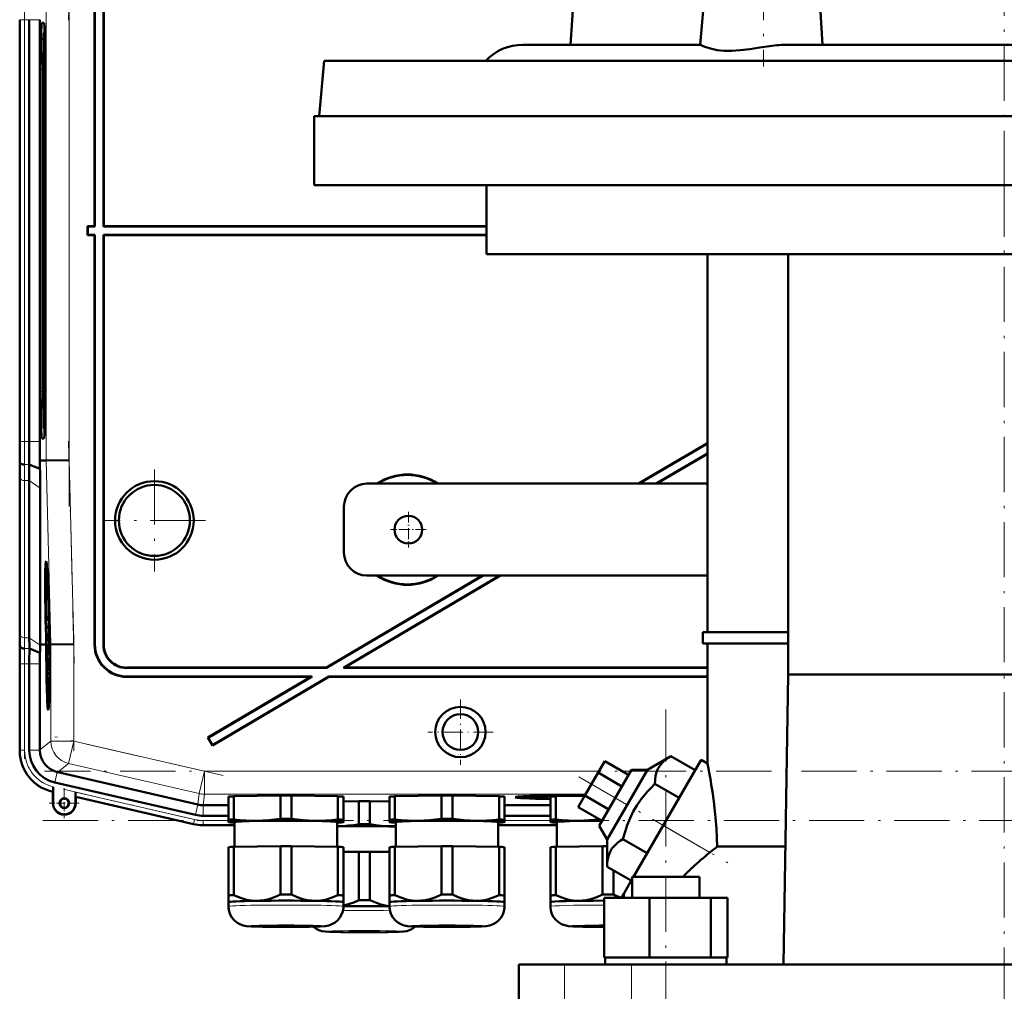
# Model space of a CAD drawing. Extents: x -1595 to 1972, y -1684 to 713.
# Tile 56 of 60: x 1242 to 1456, y 132 to 343. Entities that reach past the tile are written whole.
import ezdxf

# ---------------------------------------------------------------- set-up
doc = ezdxf.new("R2010")
doc.units = 0
doc.linetypes.add('DASHDOT', pattern=[18.5, 12, -3, 0.5, -3])

msp = doc.modelspace()

# ---------------------------------------------------------------- linework, layer by layer
at = {"color": 7, "linetype": 'DASHDOT', "lineweight": 18}
for p, q in [((1455.94, 306.85), (1455.94, 489.25)), ((1253.84, 391.13), (1252.58, 342.91)), ((1403.64, 373.43), (1403.64, 332.84)), ((1252.69, 357.13), (1252.69, 237.17)), ((1243.03, 242.12), (1243.03, 352.18)), ((1455.94, 73.81), (1455.94, 311.89)), ((1252.58, 251.38), (1253.84, 203.16)), ((1271.24, 245.25), (1271.24, 223.05)), ((1282.34, 234.15), (1260.15, 234.15)), ((1253.73, 209.35), (1253.73, 184.08)), ((1243.03, 182.32), (1243.03, 204.89)), ((1382.4, -243.75), (1382.4, 193.05)), ((1286.21, 178.69), (1249.62, 187.14)), ((1664.34, 179.64), (1247.35, 179.64)), ((1363.47, 178.44), (1395.86, 159.74)), ((1251.48, 175.72), (1282.79, 168.49)), ((1247.01, 168.93), (1664.68, 168.93))]:
    msp.add_line(p, q, dxfattribs=at)
at = {"color": 7, "lineweight": 50}
for p, q in [((1258.24, 387.15), (1258.24, 298.15)), ((1258.31, 387.08), (1258.31, 298.08)), ((1260.17, 298.08), (1260.17, 387.22)), ((1260.24, 298.15), (1260.24, 387.15)), ((1392.72, 370.05), (1389.87, 337.55)), ((1363.12, 358.72), (1361.64, 337.55)), ((1241.99, 343.01), (1241.99, 251.29)), ((1244.06, 343.01), (1244.06, 251.29)), ((1246.36, 251.29), (1246.36, 343.01)), ((1247.23, 342.33), (1246.79, 342.33)), ((1247.28, 340.15), (1247.39, 340.27)), ((1247.4, 340.16), (1247.29, 340.16)), ((1351.3, 337.55), (1389.89, 337.55)), ((1408.62, 337.55), (1503.26, 337.55)), ((1308.12, 334.05), (1307.08, 322.05)), ((1585.67, 334.05), (1308.12, 334.05)), ((1246.52, 332.15), (1246.52, 262.15)), ((1247.08, 332.15), (1247.08, 262.15)), ((1247.5, 262.15), (1247.5, 332.15)), ((1305.95, 322.05), (1605.95, 322.05)), ((1305.95, 307.05), (1305.95, 322.05)), ((1307.08, 322.05), (1586.59, 322.05)), ((1305.95, 307.05), (1605.95, 307.05)), ((1343.45, 292.05), (1343.45, 307.05)), ((1256.81, 298.08), (1256.74, 298.15)), ((1258.24, 298.15), (1256.74, 298.15)), ((1256.74, 296.15), (1256.74, 298.15)), ((1258.31, 298.08), (1256.81, 298.08)), ((1256.81, 296.22), (1256.81, 298.08)), ((1258.24, 298.15), (1258.31, 298.08)), ((1260.17, 298.08), (1260.24, 298.15)), ((1343.45, 298.08), (1260.17, 298.08)), ((1343.45, 298.15), (1260.24, 298.15)), ((1256.81, 296.22), (1256.74, 296.15)), ((1256.74, 296.15), (1258.24, 296.15)), ((1256.81, 296.22), (1258.31, 296.22)), ((1258.24, 296.15), (1258.31, 296.22)), ((1258.24, 207.14), (1258.24, 296.15)), ((1258.31, 207.21), (1258.31, 296.22)), ((1260.17, 296.22), (1260.17, 207.08)), ((1260.17, 296.22), (1343.45, 296.22)), ((1260.17, 296.22), (1260.24, 296.15)), ((1260.24, 296.15), (1260.24, 207.15)), ((1260.24, 296.15), (1343.45, 296.15)), ((1343.45, 292.05), (1568.45, 292.05)), ((1391.44, 209.9), (1391.44, 292.05)), ((1409, 200.65), (1409, 292.05)), ((1247.28, 254.14), (1247.39, 254.03)), ((1247.29, 254.14), (1247.4, 254.14)), ((1246.79, 251.96), (1247.23, 251.96)), ((1391.44, 250.98), (1376.46, 242.15)), ((1391.44, 250.9), (1376.6, 242.15)), ((1391.44, 248.74), (1380.26, 242.15)), ((1391.44, 248.66), (1380.4, 242.15)), ((1242, 246.72), (1241.97, 247.15)), ((1246.37, 245.35), (1244.03, 246.32)), ((1246.34, 247.15), (1247.69, 247.17)), ((1246.37, 245.35), (1246.34, 247.15)), ((1252.69, 247.23), (1247.69, 247.17)), ((1241.99, 210.08), (1241.99, 244.22)), ((1241.99, 210.08), (1241.99, 244.22)), ((1244.06, 208.66), (1244.06, 242.8)), ((1391.44, 242.15), (1317.44, 242.15)), ((1246.41, 207.15), (1246.41, 241.14)), ((1312.44, 227.15), (1312.44, 237.15)), ((1247.73, 223.51), (1247.92, 223.57)), ((1342.55, 222.15), (1308.63, 202.15)), ((1342.68, 222.15), (1308.65, 202.08)), ((1346.35, 222.15), (1312.32, 202.08)), ((1346.48, 222.15), (1312.57, 202.15)), ((1317.44, 222.15), (1391.44, 222.15)), ((1248.21, 216.06), (1248.22, 215.21)), ((1248.22, 215.27), (1248.23, 215.47)), ((1248.22, 215.27), (1248.24, 215.27)), ((1248.22, 215.21), (1248.24, 215.21)), ((1248.28, 214.1), (1248.27, 214.44)), ((1248.28, 214.24), (1248.28, 214.1)), ((1248.24, 213.57), (1248.28, 213.57)), ((1248.27, 212.84), (1248.24, 213.57)), ((1248.34, 212.12), (1248.25, 211.03)), ((1248.27, 212.84), (1248.31, 212.84)), ((1248.27, 212.35), (1248.27, 212.84)), ((1248.27, 212.35), (1248.35, 212.35)), ((1248.28, 213.6), (1248.28, 213.28)), ((1248.28, 213.28), (1248.29, 213.33)), ((1248.28, 213.28), (1248.32, 213.28)), ((1248.29, 213.41), (1248.32, 213.41)), ((1248.29, 213.33), (1248.29, 213.41)), ((1248.29, 213.33), (1248.32, 213.33)), ((1248.31, 212.89), (1248.32, 212.4)), ((1248.32, 212.4), (1248.35, 212.4)), ((1248.34, 212.12), (1248.34, 212.35)), ((1248.34, 212.12), (1248.36, 212.12)), ((1248.35, 211.71), (1248.34, 212.12)), ((1248.25, 211.03), (1248.26, 210.62)), ((1248.26, 210.62), (1248.35, 211.71)), ((1248.26, 210.62), (1248.4, 210.62)), ((1248.29, 210.37), (1248.41, 210.38)), ((1248.35, 211.71), (1248.37, 211.71)), ((1248.35, 210.37), (1248.35, 210.62)), ((1248.35, 210.18), (1248.36, 208.75)), ((1248.36, 210.18), (1248.35, 210.18)), ((1248.36, 210.18), (1248.41, 210.18)), ((1248.38, 208.35), (1248.36, 210.18)), ((1390.44, 209.9), (1409, 209.9)), ((1390.44, 207.4), (1390.44, 209.9)), ((1247.74, 207.17), (1247.69, 209.13)), ((1247.73, 209.13), (1247.78, 207.17)), ((1247.83, 207.17), (1247.77, 209.14)), ((1248.28, 209.1), (1248.32, 209.1)), ((1248.3, 208.4), (1248.28, 209.1)), ((1248.3, 208.4), (1248.32, 208.4)), ((1248.31, 207.9), (1248.3, 208.4)), ((1248.31, 207.9), (1248.47, 207.91)), ((1248.32, 208.45), (1248.33, 207.95)), ((1248.36, 208.75), (1248.33, 208.56)), ((1248.33, 207.95), (1248.38, 208.35)), ((1248.33, 207.95), (1248.47, 207.96)), ((1248.34, 209.24), (1248.35, 209.24)), ((1248.38, 208.35), (1248.46, 208.35)), ((1248.44, 209.14), (1248.49, 207.18)), ((1248.52, 209.65), (1248.47, 209.65)), ((1248.47, 209.65), (1248.52, 209.65)), ((1248.5, 208.63), (1248.54, 208.63)), ((1248.54, 208.63), (1248.5, 208.63)), ((1248.53, 207.18), (1248.5, 208.63)), ((1248.54, 208.63), (1248.58, 207.18)), ((1242.05, 206.72), (1242.02, 207.15)), ((1246.37, 205.37), (1244.08, 206.32)), ((1246.4, 207.01), (1246.41, 207.15)), ((1247.36, 207.16), (1246.41, 207.15)), ((1247.74, 207.16), (1247.36, 207.16)), ((1247.78, 207.17), (1247.83, 207.17)), ((1248.28, 207.36), (1248.31, 204.84)), ((1248.3, 207.36), (1248.28, 207.36)), ((1248.3, 207.36), (1248.49, 207.36)), ((1248.31, 205.48), (1248.3, 207.36)), ((1248.34, 205.78), (1248.39, 205.78)), ((1248.36, 207.31), (1248.49, 207.31)), ((1248.4, 206.13), (1248.48, 206.13)), ((1248.49, 207.18), (1248.53, 207.18)), ((1248.74, 207.18), (1248.58, 207.18)), ((1253.73, 207.25), (1248.74, 207.18)), ((1409, 207.4), (1390.44, 207.4)), ((1391.44, 181.34), (1391.44, 207.4)), ((1248.31, 204.84), (1248.47, 204.84)), ((1248.31, 204.3), (1248.32, 203.76)), ((1248.41, 204.3), (1248.31, 204.3)), ((1248.32, 204.89), (1248.38, 204.89)), ((1248.4, 203.76), (1248.32, 202.73)), ((1248.32, 203.76), (1248.4, 203.76)), ((1248.36, 202.64), (1248.42, 203.49)), ((1248.37, 205.39), (1248.38, 204.89)), ((1248.38, 204.89), (1248.48, 204.89)), ((1248.41, 204.3), (1248.47, 204.3)), ((1248.42, 203.49), (1248.41, 204.3)), ((1248.42, 203.49), (1248.46, 203.49)), ((1241.99, 184), (1241.99, 203.01)), ((1244.06, 184.2), (1244.06, 203.01)), ((1246.36, 184.29), (1246.36, 203.01)), ((1248.32, 202.73), (1248.33, 202.16)), ((1248.33, 202.16), (1248.42, 201.17)), ((1248.34, 202.45), (1248.36, 202.64)), ((1248.34, 202.45), (1248.44, 202.45)), ((1248.36, 202.27), (1248.34, 202.45)), ((1248.43, 201.51), (1248.36, 202.27)), ((1308.65, 202.08), (1265.17, 202.08)), ((1308.63, 202.15), (1265.24, 202.15)), ((1308.65, 202.08), (1308.63, 202.15)), ((1312.32, 202.08), (1312.57, 202.15)), ((1391.44, 202.08), (1312.32, 202.08)), ((1391.44, 202.15), (1312.57, 202.15)), ((1248.34, 201.14), (1248.34, 200.59)), ((1248.42, 201.14), (1248.34, 201.14)), ((1248.34, 200.59), (1248.41, 200.6)), ((1265.24, 200.15), (1305.24, 200.15)), ((1265.31, 200.22), (1305.5, 200.22)), ((1305.24, 200.15), (1282.85, 186.94)), ((1305.5, 200.22), (1282.94, 186.92)), ((1309.18, 200.15), (1283.86, 185.22)), ((1309.16, 200.22), (1283.89, 185.31)), ((1305.24, 200.15), (1305.5, 200.22)), ((1309.16, 200.22), (1391.44, 200.22)), ((1309.18, 200.15), (1309.16, 200.22)), ((1309.18, 200.15), (1391.44, 200.15)), ((1407.96, 137.65), (1409, 200.65)), ((1502.89, 200.65), (1409, 200.65)), ((1248.16, 194.71), (1248.35, 194.66)), ((1282.94, 186.92), (1282.85, 186.94)), ((1282.85, 186.94), (1283.86, 185.22)), ((1282.94, 186.92), (1283.89, 185.31)), ((1246.36, 184.29), (1246.36, 184.2)), ((1283.89, 185.31), (1283.86, 185.22)), ((1383.47, 182.89), (1378.38, 179.91)), ((1381.81, 167.85), (1390.06, 182.14)), ((1388.74, 179.85), (1383.47, 182.89)), ((1391.44, 181.34), (1390.06, 182.14)), ((1369.11, 181.85), (1367.67, 179.35)), ((1374.92, 179.91), (1367.92, 167.79)), ((1374.31, 178.85), (1369.11, 181.85)), ((1369.65, 164.79), (1378.38, 179.91)), ((1378.38, 179.91), (1374.92, 179.91)), ((1388.74, 179.85), (1385.28, 173.85)), ((1250.14, 179.44), (1250.23, 179.42)), ((1250.23, 179.42), (1280.7, 172.39)), ((1367.67, 179.35), (1364.78, 174.35)), ((1372.86, 176.35), (1367.67, 179.35)), ((1249.23, 175.86), (1249.22, 175.53)), ((1249.23, 172.69), (1249.23, 176.24)), ((1249.23, 176.24), (1249.23, 175.86)), ((1280.2, 170.14), (1249.63, 177.2)), ((1385.28, 173.85), (1380.01, 176.89)), ((1249.16, 175.19), (1248.96, 175.24)), ((1249.2, 175.22), (1249.16, 175.19)), ((1249.16, 172.69), (1249.16, 175.19)), ((1254.09, 175.12), (1254.09, 172.69)), ((1254.16, 174.04), (1254.13, 174.08)), ((1279.73, 168.14), (1254.16, 174.04)), ((1254.16, 174.04), (1254.16, 172.69)), ((1287.33, 169.09), (1287.33, 174.14)), ((1288.51, 174.19), (1298.64, 174.34)), ((1288.51, 169.14), (1288.51, 174.19)), ((1298.64, 169.29), (1298.64, 174.34)), ((1301.01, 174.34), (1311.14, 174.19)), ((1301.01, 169.29), (1301.01, 174.34)), ((1311.14, 169.14), (1311.14, 174.19)), ((1312.33, 169.09), (1312.33, 174.14)), ((1322.33, 169.09), (1322.33, 174.14)), ((1323.51, 174.19), (1333.64, 174.34)), ((1323.51, 169.14), (1323.51, 174.19)), ((1333.64, 169.29), (1333.64, 174.34)), ((1336.01, 174.34), (1346.14, 174.19)), ((1336.01, 169.29), (1336.01, 174.34)), ((1346.14, 169.14), (1346.14, 174.19)), ((1347.33, 169.09), (1347.33, 174.14)), ((1351.71, 173.98), (1351.65, 174.21)), ((1357.33, 169.09), (1357.33, 174.14)), ((1358.51, 174.19), (1364.74, 174.29)), ((1358.51, 169.14), (1358.51, 174.19)), ((1360.64, 174.22), (1360.64, 174.33)), ((1364.78, 174.35), (1363.34, 171.85)), ((1369.98, 171.35), (1364.78, 174.35)), ((1385.28, 173.85), (1378.35, 161.85)), ((1281.81, 172.26), (1281.83, 172.26)), ((1281.83, 172.26), (1287.33, 172.26)), ((1312.33, 173.09), (1315.69, 173.15)), ((1315.69, 168.1), (1315.69, 173.15)), ((1318.06, 173.15), (1322.33, 173.08)), ((1318.06, 168.1), (1318.06, 173.15)), ((1347.33, 172.26), (1357.33, 172.26)), ((1368.53, 168.85), (1363.34, 171.85)), ((1281.81, 169.96), (1287.33, 169.96)), ((1287.33, 169.09), (1287.33, 168.59)), ((1312.33, 168.59), (1312.33, 169.09)), ((1322.33, 169.09), (1322.33, 168.59)), ((1347.33, 169.96), (1357.33, 169.96)), ((1347.33, 168.59), (1347.33, 169.09)), ((1357.33, 169.09), (1357.33, 168.59)), ((1288.68, 167.9), (1281.81, 167.9)), ((1281.81, 167.9), (1288.68, 167.9)), ((1287.33, 168.59), (1287.33, 168.57)), ((1287.39, 168.55), (1287.33, 168.57)), ((1288.68, 163.2), (1288.68, 168.59)), ((1310.98, 168.59), (1310.98, 163.2)), ((1312.27, 168.55), (1312.33, 168.57)), ((1312.33, 168.57), (1312.33, 168.59)), ((1322.33, 168.59), (1322.33, 168.57)), ((1322.39, 168.55), (1322.33, 168.57)), ((1323.68, 163.2), (1323.68, 168.59)), ((1345.98, 168.59), (1345.98, 163.2)), ((1345.98, 167.9), (1358.68, 167.9)), ((1345.98, 167.9), (1358.68, 167.9)), ((1347.27, 168.55), (1347.33, 168.57)), ((1347.33, 168.57), (1347.33, 168.59)), ((1357.33, 168.59), (1357.33, 168.57)), ((1357.39, 168.55), (1357.33, 168.57)), ((1358.68, 163.2), (1358.68, 168.59)), ((1367.92, 167.79), (1369.65, 164.79)), ((1375.35, 156.65), (1381.81, 167.85)), ((1369.65, 164.79), (1369.62, 158.89)), ((1378.35, 161.85), (1373.08, 164.89)), ((1287.33, 163.14), (1287.33, 152.64)), ((1288.51, 163.2), (1298.64, 163.35)), ((1288.51, 163.2), (1288.51, 152.69)), ((1298.64, 163.35), (1298.64, 152.84)), ((1301.01, 163.35), (1311.14, 163.2)), ((1301.01, 163.35), (1301.01, 152.84)), ((1311.14, 163.2), (1311.14, 152.69)), ((1312.33, 163.14), (1312.33, 152.64)), ((1322.33, 163.14), (1322.33, 152.64)), ((1323.51, 163.2), (1333.64, 163.35)), ((1323.51, 163.2), (1323.51, 152.69)), ((1333.64, 163.35), (1333.64, 152.84)), ((1336.01, 163.35), (1346.14, 163.2)), ((1336.01, 163.35), (1336.01, 152.84)), ((1346.14, 163.2), (1346.14, 152.69)), ((1347.33, 163.14), (1347.33, 152.64)), ((1357.33, 163.14), (1357.33, 152.64)), ((1358.51, 163.2), (1368.64, 163.35)), ((1358.51, 163.2), (1358.51, 152.69)), ((1368.64, 163.35), (1368.64, 152.84)), ((1393.56, 163.26), (1408.38, 163.26)), ((1312.33, 162.1), (1315.69, 162.15)), ((1315.69, 162.15), (1315.69, 151.64)), ((1318.06, 162.15), (1322.33, 162.08)), ((1318.06, 162.15), (1318.06, 151.64)), ((1374.88, 155.85), (1369.62, 158.89)), ((1371.01, 158.08), (1371.01, 152.84)), ((1373.24, 153), (1375.1, 156.23)), ((1375.1, 156.65), (1377.24, 156.65)), ((1375.1, 152.15), (1375.1, 156.65)), ((1377.24, 156.65), (1389.7, 156.65)), ((1389.7, 152.15), (1389.7, 156.65)), ((1287.33, 152.64), (1287.33, 151.18)), ((1312.33, 151.18), (1312.33, 152.64)), ((1322.33, 152.64), (1322.33, 151.18)), ((1347.33, 151.18), (1347.33, 152.64)), ((1357.33, 152.64), (1357.33, 151.18)), ((1369.02, 152.15), (1378.82, 152.15)), ((1369.02, 139.15), (1369.02, 152.15)), ((1372.75, 152.15), (1373.24, 153)), ((1373.24, 152.15), (1373.24, 153)), ((1378.82, 152.15), (1392.2, 152.15)), ((1378.82, 139.15), (1378.82, 152.15)), ((1392.2, 152.15), (1395.79, 152.15)), ((1392.2, 139.15), (1392.2, 152.15)), ((1395.79, 139.15), (1395.79, 152.15)), ((1287.33, 150.23), (1287.33, 151.18)), ((1312.32, 151.18), (1312.33, 151.18)), ((1312.33, 151.18), (1312.33, 150.23)), ((1312.33, 151.18), (1312.33, 151.18)), ((1322.33, 150.23), (1322.33, 151.18)), ((1347.32, 151.18), (1347.33, 151.18)), ((1347.33, 151.18), (1347.33, 150.23)), ((1347.33, 151.18), (1347.33, 151.18)), ((1357.33, 150.23), (1357.33, 151.18)), ((1370.03, 139.15), (1369.02, 139.15)), ((1369.2, 139.15), (1369.2, 137.65)), ((1370.03, 139.15), (1377.81, 139.15)), ((1378.82, 139.15), (1377.81, 139.15)), ((1380.2, 139.15), (1378.82, 139.15)), ((1380.2, 139.15), (1382.4, 139.15)), ((1382.4, 139.15), (1390.82, 139.15)), ((1392.2, 139.15), (1390.82, 139.15)), ((1392.57, 139.15), (1392.2, 139.15)), ((1392.57, 139.15), (1395.6, 139.15)), ((1395.79, 139.15), (1395.42, 139.15)), ((1395.6, 139.15), (1395.6, 137.65)), ((1350.44, 137.65), (1360.38, 137.65)), ((1350.44, 109.65), (1350.44, 137.65)), ((1360.38, 137.65), (1374.95, 137.65)), ((1374.95, 137.65), (1536.94, 137.65))]:
    msp.add_line(p, q, dxfattribs=at)
at = {"color": 7, "lineweight": 18}
for p, q in [((1247.69, 347.13), (1247.69, 247.17)), ((1252.69, 247.23), (1252.69, 347.06)), ((1241.99, 343.01), (1242.03, 343.01)), ((1243.03, 343.01), (1242.03, 343.01)), ((1242.03, 251.29), (1242.03, 343.01)), ((1243.03, 343.01), (1244.06, 343.01)), ((1243.03, 343.01), (1243.03, 251.29)), ((1244.06, 343.01), (1246.36, 343.01)), ((1247.25, 342.31), (1246.79, 342.33)), ((1247.39, 340.26), (1247.29, 340.16)), ((1246.52, 332.15), (1247.08, 332.15)), ((1247.08, 262.15), (1246.52, 262.15)), ((1247.29, 254.14), (1247.39, 254.03)), ((1242.03, 251.29), (1241.99, 251.29)), ((1242.03, 251.29), (1243.03, 251.29)), ((1244.06, 251.29), (1243.03, 251.29)), ((1246.36, 251.29), (1244.06, 251.29)), ((1247.25, 251.99), (1246.79, 251.96)), ((1244.03, 246.32), (1243, 246.32)), ((1247.69, 247.17), (1248.74, 207.18)), ((1253.73, 207.25), (1252.69, 247.23)), ((1242.03, 243.49), (1242.03, 209.35)), ((1244.06, 242.8), (1243.03, 242.8)), ((1243.03, 208.66), (1243.03, 242.8)), ((1246.41, 241.14), (1244.06, 242.8)), ((1244.06, 208.66), (1243.03, 208.66)), ((1246.4, 207.01), (1244.06, 208.66)), ((1242.02, 207.15), (1241.97, 207.15)), ((1244.08, 206.32), (1243.05, 206.32)), ((1248.74, 207.18), (1248.74, 186.19)), ((1253.73, 186.19), (1253.73, 207.25)), ((1258.24, 207.14), (1258.31, 207.21)), ((1260.24, 207.15), (1260.17, 207.08)), ((1242.03, 203.01), (1241.99, 203.01)), ((1243.03, 203.01), (1242.03, 203.01)), ((1242.03, 184.2), (1242.03, 203.01)), ((1243.03, 203.01), (1244.06, 203.01)), ((1243.03, 184.2), (1243.03, 203.01)), ((1246.36, 203.01), (1244.06, 203.01)), ((1265.17, 202.08), (1265.24, 202.15)), ((1265.24, 200.15), (1265.31, 200.22)), ((1248.74, 186.19), (1246.36, 184.29)), ((1248.74, 186.19), (1253.73, 186.19)), ((1253.73, 186.19), (1252.61, 181.32)), ((1282.1, 179.64), (1253.73, 186.19)), ((1242.03, 184.2), (1241.99, 184.2)), ((1242.03, 184.2), (1243.03, 184.2)), ((1246.36, 184.2), (1244.06, 184.2)), ((1250.23, 179.42), (1252.61, 181.32)), ((1280.97, 174.77), (1252.61, 181.32)), ((1250.14, 179.44), (1249.63, 177.2)), ((1282.1, 179.64), (1280.97, 174.77)), ((1282.1, 179.64), (1282.1, 174.64)), ((1282.1, 179.64), (1367.83, 179.64)), ((1372.94, 179.64), (1374.76, 179.64)), ((1249.17, 175.23), (1249.16, 175.19)), ((1249.2, 175.22), (1249.17, 175.23)), ((1279.97, 169.14), (1254.09, 175.12)), ((1254.13, 174.08), (1279.74, 168.17)), ((1280.97, 174.77), (1280.7, 172.39)), ((1281.83, 172.26), (1282.1, 174.64)), ((1364.95, 174.64), (1282.1, 174.64)), ((1249.23, 172.69), (1249.16, 172.69)), ((1254.09, 172.69), (1254.16, 172.69)), ((1280.71, 172.39), (1280.2, 170.14)), ((1281.81, 172.26), (1281.81, 169.96)), ((1279.74, 168.17), (1279.97, 169.14)), ((1279.74, 168.17), (1279.73, 168.14)), ((1281.81, 168.93), (1287.33, 168.93)), ((1281.81, 167.93), (1281.81, 168.93)), ((1281.81, 167.93), (1288.68, 167.93)), ((1281.81, 167.93), (1281.81, 167.9)), ((1345.98, 167.93), (1358.68, 167.93)), ((1347.33, 168.93), (1357.33, 168.93)), ((1381.81, 167.85), (1391.97, 161.99)), ((1360.38, 109.65), (1360.38, 137.65)), ((1374.95, 109.65), (1374.95, 137.65))]:
    msp.add_line(p, q, dxfattribs=at)
at = {"color": 7, "linetype": 'DASHDOT', "lineweight": 18, "ltscale": 0.195001}
for p, q in [((1326.44, 236.05), (1326.44, 228.25)), ((1330.34, 232.15), (1322.54, 232.15))]:
    msp.add_line(p, q, dxfattribs=at)
at = {"color": 7, "linetype": 'DASHDOT', "lineweight": 18, "ltscale": 0.355368}
msp.add_line((1337.76, 195.26), (1337.76, 181.04), dxfattribs=at)
at = {"color": 7, "linetype": 'DASHDOT', "lineweight": 18, "ltscale": 0.355365}
msp.add_line((1344.86, 188.15), (1330.65, 188.15), dxfattribs=at)
at = {"color": 7, "linetype": 'DASHDOT', "lineweight": 18, "ltscale": 0.1625}
for p, q in [((1251.66, 175.94), (1251.66, 169.44)), ((1254.91, 172.69), (1248.41, 172.69))]:
    msp.add_line(p, q, dxfattribs=at)
at = {"color": 7, "lineweight": 50}
for points in [[(1416.43, 337.55), (1415.82, 348.39), (1415.17, 359.22), (1414.45, 370.05)], [(1389.89, 337.55), (1389.9, 337.55), (1389.95, 337.53), (1390.19, 337.43)], [(1390.19, 337.43), (1390.9, 337.12), (1391.39, 336.94), (1392.37, 336.65), (1393.58, 336.4), (1395.04, 336.25), (1396.72, 336.23), (1398.58, 336.36), (1400.65, 336.62), (1402.79, 336.94), (1404.93, 337.26), (1406.51, 337.44)], [(1248.25, 214.82), (1248.24, 214.77), (1248.23, 214.61), (1248.23, 213.55)], [(1248.24, 213.57), (1248.25, 214.26), (1248.25, 214.31), (1248.25, 214.33)], [(1248.26, 214.71), (1248.26, 214.8), (1248.25, 214.82)], [(1248.25, 214.33), (1248.26, 214.31), (1248.27, 214.08), (1248.28, 213.6)], [(1248.23, 213.55), (1248.25, 212.49), (1248.27, 212.35)], [(1248.29, 210.37), (1248.28, 210.26), (1248.27, 210.08)], [(1248.28, 209.1), (1248.28, 209.77), (1248.3, 209.88)], [(1248.34, 209.24), (1248.31, 210.28), (1248.3, 210.35), (1248.29, 210.37)], [(1248.3, 209.88), (1248.31, 209.77), (1248.32, 209.11)], [(1248.27, 209.1), (1248.29, 208.04), (1248.31, 207.9)], [(1248.36, 207.31), (1248.34, 207.13), (1248.33, 206.24)], [(1248.34, 205.78), (1248.35, 206.74), (1248.36, 206.8), (1248.36, 206.82)], [(1248.4, 206.13), (1248.38, 207.09), (1248.37, 207.27), (1248.36, 207.31)], [(1248.36, 206.82), (1248.37, 206.7), (1248.38, 206.12)], [(1248.38, 206.12), (1248.38, 205.45), (1248.38, 205.4), (1248.37, 205.39)], [(1248.38, 204.89), (1248.4, 205.4), (1248.4, 206.13)], [(1383.47, 182.89), (1382.89, 182.53), (1382.37, 182.15), (1381.96, 181.8), (1381.59, 181.44), (1381.08, 180.82), (1380.68, 180.14), (1380.37, 179.4), (1380.16, 178.6), (1380.05, 177.78), (1380.01, 176.89)], [(1249.22, 175.53), (1249.2, 175.24), (1249.2, 175.22), (1249.2, 175.22)], [(1380.01, 176.89), (1379.17, 176.05), (1378.39, 175.2), (1377.68, 174.37), (1377.02, 173.53), (1376.12, 172.22), (1375.32, 170.86), (1374.62, 169.44), (1374.01, 167.94), (1373.52, 166.46), (1373.08, 164.89)], [(1393.56, 163.26), (1393.49, 165.18), (1393.38, 167.09), (1393.18, 169.58), (1392.79, 173.08), (1392.51, 175.15)], [(1293.58, 168.87), (1292.4, 168.87), (1291.22, 168.91), (1289.88, 169), (1288.51, 169.14)], [(1298.64, 169.29), (1297.36, 169.13), (1296.09, 169), (1294.83, 168.91), (1293.58, 168.87)], [(1306.08, 168.87), (1304.82, 168.91), (1303.56, 169), (1302.3, 169.13), (1301.01, 169.29)], [(1311.14, 169.14), (1309.78, 169), (1308.43, 168.91), (1307.26, 168.87), (1306.08, 168.87)], [(1328.58, 168.87), (1327.4, 168.87), (1326.22, 168.91), (1324.88, 169), (1323.51, 169.14)], [(1333.64, 169.29), (1332.36, 169.13), (1331.09, 169), (1329.83, 168.91), (1328.58, 168.87)], [(1341.08, 168.87), (1339.82, 168.91), (1338.56, 169), (1337.3, 169.13), (1336.01, 169.29)], [(1346.14, 169.14), (1344.78, 169), (1343.43, 168.91), (1342.26, 168.87), (1341.08, 168.87)], [(1363.58, 168.87), (1362.4, 168.87), (1361.22, 168.91), (1359.88, 169), (1358.51, 169.14)], [(1323.12, 167.67), (1321.87, 167.71), (1320.61, 167.8), (1319.34, 167.93), (1318.06, 168.1)], [(1373.08, 164.89), (1372.5, 164.53), (1371.98, 164.15), (1371.57, 163.8), (1371.2, 163.44), (1370.69, 162.82), (1370.28, 162.14), (1369.98, 161.4), (1369.77, 160.6), (1369.66, 159.78), (1369.62, 158.89)], [(1293.58, 151.47), (1292.95, 151.48), (1292.33, 151.53), (1291.68, 151.63), (1291.03, 151.77), (1289.77, 152.16), (1288.51, 152.69)], [(1298.64, 152.84), (1297.38, 152.27), (1296.12, 151.85), (1295.47, 151.69), (1294.82, 151.57), (1294.2, 151.5), (1293.58, 151.47)], [(1306.08, 151.47), (1305.45, 151.5), (1304.83, 151.57), (1304.18, 151.69), (1303.53, 151.85), (1302.27, 152.27), (1301.01, 152.84)], [(1311.14, 152.69), (1309.88, 152.16), (1308.62, 151.77), (1307.97, 151.63), (1307.32, 151.53), (1306.7, 151.48), (1306.08, 151.47)], [(1328.58, 151.47), (1327.95, 151.48), (1327.33, 151.53), (1326.68, 151.63), (1326.03, 151.77), (1324.77, 152.16), (1323.51, 152.69)], [(1333.64, 152.84), (1332.38, 152.27), (1331.12, 151.85), (1330.47, 151.69), (1329.82, 151.57), (1329.2, 151.5), (1328.58, 151.47)], [(1341.08, 151.47), (1340.45, 151.5), (1339.83, 151.57), (1339.18, 151.69), (1338.53, 151.85), (1337.27, 152.27), (1336.01, 152.84)], [(1346.14, 152.69), (1344.88, 152.16), (1343.62, 151.77), (1342.97, 151.63), (1342.32, 151.53), (1341.7, 151.48), (1341.08, 151.47)], [(1363.58, 151.47), (1362.95, 151.48), (1362.33, 151.53), (1361.68, 151.63), (1361.03, 151.77), (1359.77, 152.16), (1358.51, 152.69)], [(1368.64, 152.84), (1367.38, 152.27), (1366.12, 151.85), (1365.47, 151.69), (1364.82, 151.57), (1364.2, 151.5), (1363.58, 151.47)], [(1299.83, 145.78), (1294.75, 145.82), (1292.35, 145.9), (1291.28, 145.97), (1290.52, 146.11), (1289.82, 146.36), (1289.16, 146.74), (1288.57, 147.23), (1288.09, 147.81), (1287.71, 148.47), (1287.46, 149.18), (1287.34, 149.93), (1287.33, 150.23)], [(1299.83, 145.78), (1304.9, 145.82), (1307.3, 145.9), (1308.37, 145.97), (1309.14, 146.11), (1309.83, 146.36), (1310.5, 146.74), (1311.08, 147.23), (1311.57, 147.81), (1311.94, 148.47), (1312.19, 149.18), (1312.32, 149.93), (1312.33, 150.23)], [(1315.69, 151.64), (1314.57, 151.13), (1313.45, 150.73), (1312.33, 150.45)], [(1322.33, 150.31), (1321.37, 150.46), (1320.42, 150.69), (1319.48, 151.01), (1318.77, 151.31), (1318.06, 151.64)], [(1334.83, 145.78), (1329.75, 145.82), (1327.35, 145.9), (1326.28, 145.97), (1325.52, 146.11), (1324.82, 146.36), (1324.16, 146.74), (1323.57, 147.23), (1323.09, 147.81), (1322.71, 148.47), (1322.46, 149.18), (1322.34, 149.93), (1322.33, 150.23)], [(1334.83, 145.78), (1339.9, 145.82), (1342.3, 145.9), (1343.37, 145.97), (1344.14, 146.11), (1344.83, 146.36), (1345.5, 146.74), (1346.08, 147.23), (1346.57, 147.81), (1346.94, 148.47), (1347.19, 149.18), (1347.32, 149.93), (1347.33, 150.23)], [(1369.02, 145.78), (1364.33, 145.83), (1362.22, 145.9), (1361.22, 145.98), (1360.42, 146.14), (1359.7, 146.42), (1359.04, 146.82), (1358.47, 147.33), (1358.01, 147.93), (1357.65, 148.6), (1357.42, 149.33), (1357.33, 150.08), (1357.33, 150.23)], [(1316.87, 144.58), (1311.79, 144.62), (1309.39, 144.7), (1308.38, 144.77), (1307.65, 144.89), (1306.97, 145.12), (1306.3, 145.47), (1305.82, 145.84)], [(1316.87, 144.58), (1321.97, 144.62), (1324.37, 144.7), (1325.38, 144.77), (1326.12, 144.9), (1326.81, 145.13), (1327.48, 145.49), (1327.96, 145.87)]]:
    msp.add_lwpolyline(points, dxfattribs=at)
for centre, radius in [((1271.24, 234.15), 8.54), ((1271.24, 234.15), 7.72), ((1326.44, 232.15), 3), ((1337.76, 188.15), 5.47), ((1337.76, 188.15), 3.88), ((1251.66, 172.69), 1.07), ((1251.66, 172.69), 1)]:
    msp.add_circle(centre, radius, dxfattribs=at)
for centre, radius, start, end in [((1351.3, 326.55), 11, 90, 137.0141), ((1408.74, 314.75), 22.8, 90.2995, 95.6299), ((894.92, 251.2), 347.08, 359.3309, 0.0147), ((823.99, 251.19), 420.07, 359.3362, 0.0142), ((720.45, 251.25), 525.91, 359.5531, 0.0043), ((1034.63, 243.97), 207.36, 0.0695, 0.8788), ((993.54, 242.51), 250.51, 0.0685, 0.8723), ((945.02, 240.79), 301.39, 0.0679, 0.8668), ((1326.24, 232.15), 12, 56.4427, 123.5573), ((1326.24, 232.15), 11.9, 57.2111, 122.7889), ((1317.44, 237.15), 5, 90, 180), ((1317.44, 227.15), 5, 180, 270), ((1247.78, 223.45), 0.0805, 131.3824, 175.1607), ((1326.24, 232.15), 12, 236.4427, 303.5573), ((1326.24, 232.15), 11.9, 237.2111, 302.7889), ((1248.09, 215.26), 0.129, 340.7839, 4.1342), ((1275.28, 213.69), 26.99, 179.3878, 180.6002), ((1245.44, 213.13), 2.88, 355.3642, 0.8659), ((1243.38, 212.78), 4.95, 355.5549, 0.5649), ((1034.77, 210.33), 207.22, 359.1215, 359.9313), ((1454.64, 210.33), 212.65, 180.0672, 180.8563), ((1278.84, 209.5), 30.57, 178.907, 180.7397), ((1413.35, 208.86), 169.29, 180.0674, 180.8603), ((1230.37, 208.85), 17.96, 358.714, 0.8172), ((1214.97, 208.93), 33.37, 359.353, 0.5324), ((894.41, 203.09), 347.59, 359.9857, 0.6685), ((1599.32, 203.09), 357.33, 179.3489, 180.0131), ((1528.46, 203.07), 284.4, 179.3457, 180.0134), ((1361.18, 204.02), 114.81, 178.509, 179.3265), ((1190.06, 206.74), 58.27, 358.7578, 359.5115), ((1226.39, 205.81), 21.94, 357.5981, 359.9187), ((1265.24, 207.14), 6.99, 179.9842, 270.0158), ((1265.31, 207.21), 6.99, 179.9842, 270.0158), ((1265.17, 207.07), 5, 179.9843, 270.0157), ((1265.24, 207.14), 5, 179.9843, 270.0157), ((1446.75, 203.06), 200.39, 179.3393, 180.0144), ((1248.19, 204.88), 0.129, 340.7839, 4.1342), ((1251.24, 184.2), 7.18, 179.9917, 257.0084), ((1251.36, 184.3), 5, 181.055, 255.9535), ((1250.99, 184), 8.99, 179.9916, 257.0084), ((1265.17, 156.45), 128.71, 8.3532, 11.1516), ((1251.66, 172.69), 2.5, 180, 360), ((1251.66, 172.69), 2.43, 180, 360), ((1281.81, 177.15), 7.19, 257.0007, 269.9996), ((1362.92, 206.65), 37.79, 270.992, 277.6149), ((1281.81, 177.15), 9.25, 257.0008, 269.9996), ((1281.81, 177.15), 9.25, 257.0007, 269.9996), ((1309.87, 206.79), 39.13, 271.6211, 278.5521), ((1323.65, 202.7), 35.03, 269.1343, 270.0373), ((1505.02, 21.71), 180.16, 128.2176, 128.8662), ((1437.01, 106.09), 71.79, 128.861, 132.9306), ((1436.89, 106.22), 71.61, 132.9316, 135.2319), ((1377.89, 166.37), 15.17, 243.0621, 249.6139)]:
    msp.add_arc(centre, radius, start, end, dxfattribs=at)
at = {"color": 7, "lineweight": 18}
for centre, radius, start, end in [((858.42, 251.19), 383.61, 359.3319, 0.0146), ((824.23, 251.19), 418.8, 359.3343, 0.0144), ((1012.94, 243.21), 229.1, 0.0694, 0.8776), ((993.11, 242.5), 249.92, 0.0689, 0.8746), ((1432.94, 209.57), 190.91, 180.0672, 180.8551), ((1413.01, 208.86), 169.99, 180.0672, 180.857), ((1562.86, 203.08), 320.83, 179.3498, 180.013), ((1528.66, 203.07), 285.63, 179.3484, 180.0131), ((1251.24, 184.2), 9.21, 179.995, 257.0049), ((1251.2, 184.2), 8.17, 179.9533, 198.521), ((1251.17, 184.17), 8.13, 198.374, 217.9741), ((1251.2, 184.15), 8.15, 217.7959, 237.3863), ((1251.23, 184.18), 8.18, 237.2765, 255.8645), ((1282.1, 179.64), 5, 257, 270), ((1281.81, 177.13), 8.2, 256.9878, 270.0122), ((1281.81, 177.15), 9.21, 257.0008, 269.9996)]:
    msp.add_arc(centre, radius, start, end, dxfattribs=at)
at = {"color": 7, "lineweight": 50}
for centre, major_axis, ratio, start_param, end_param in [((1246.79, 332.15), (0, 10.19), 0.026177, 0, 1.570796), ((1247.23, 332.15), (0, 10.19), 0.026177, 4.712389, 6.281573), ((1247.29, 332.15), (0, 8.01), 0.026177, 0.026189, 1.570796), ((1247.29, 332.15), (0, 8.01), 0.026177, 0, 0.026189), ((1246.79, 262.15), (0, 10.19), 0.026177, 1.570796, 3.141593), ((1247.29, 262.15), (0, 8.01), 0.026177, 1.570796, 3.115404), ((1247.23, 262.15), (0, 10.19), 0.026177, 3.143205, 4.712389), ((1247.29, 262.15), (0, 8.01), 0.026177, 3.115404, 3.141593), ((1243, 246.73), (1, 0), 0.414255, 3.173659, 4.709544), ((1248.11, 209.16), (-0.42, 16.16), 0.026173, 6.280576, 7.855052), ((1248.11, 209.16), (-0.42, 16.16), 0.026173, 4.741634, 6.280576), ((1248.11, 209.07), (0.38, -14.44), 0.026173, 3.226889, 4.707021), ((1248.11, 209.07), (0.38, -14.44), 0.026173, 1.609988, 3.148207), ((1248.11, 209.16), (-0.33, 12.78), 0.026173, 6.282843, 7.855052), ((1248.11, 209.16), (-0.33, 12.78), 0.026173, 4.710405, 6.280451), ((1248.62, 209.14), (0.09, -10.11), 0.026177, 4.834336, 4.888689), ((1243.05, 206.73), (1, 0), 0.414215, 3.173659, 4.709549), ((1248.14, 209.14), (0.14, -16.16), 0.026177, 4.834429, 4.834737), ((1248.16, 209.13), (0, -16.16), 0.026176, 4.834208, 6.285691), ((1248.16, 209.17), (0, 14.46), 0.026176, 1.709834, 3.133726), ((1248.16, 209.13), (0, -12.78), 0.026176, 4.866384, 6.285706), ((1248.16, 209.13), (0, -16.16), 0.026176, 0.002506, 1.449971), ((1248.16, 209.13), (0, -12.78), 0.026176, 0.00252, 1.417487), ((1248.16, 209.17), (0, 14.46), 0.026176, 3.133726, 4.574036), ((1248.62, 209.14), (0.09, -10.11), 0.026177, 5.150868, 5.21111), ((1254.13, 175.11), (0, -1.03), 0.034024, 4.704525, 6.240414), ((1299.83, 173.98), (13.8, 0), 0.026177, 2.531934, 2.704054), ((1299.83, 173.98), (13.8, 0), 0.026177, 1.484737, 1.656856), ((1299.83, 173.98), (13.8, 0), 0.026177, 0.437539, 0.609658), ((1334.83, 173.98), (13.8, 0), 0.026177, 2.531934, 2.704054), ((1334.83, 173.98), (13.8, 0), 0.026177, 1.484737, 1.656856), ((1334.83, 173.98), (13.8, 0), 0.026177, 0.437539, 0.609658), ((1369.83, 173.98), (-20.18, 0), 0.026177, 6.280911, 7.185931), ((1369.83, 173.98), (-20.18, 0), 0.026177, 4.960738, 6.280911), ((1369.83, 173.98), (-18.12, 0), 0.026177, 4.991543, 6.290255), ((1369.83, 173.98), (-18.12, 0), 0.026177, 0.00707, 0.809447), ((1369.83, 173.98), (-16.2, 0), 0.026177, 6.280893, 6.972835), ((1369.83, 173.98), (-16.2, 0), 0.026177, 5.027582, 6.280893), ((1369.83, 173.98), (13.8, 0), 0.026177, 2.531934, 2.704054), ((1281.83, 177.26), (4.97, -0.57), 0.999653, 4.598982, 4.823231), ((1316.87, 172.79), (13.8, 0), 0.026177, 1.484737, 1.656856), ((1299.83, 168.93), (-13.8, 0), 0.026177, 5.673527, 5.845646), ((1299.83, 168.93), (-13.8, 0), 0.026177, 4.626329, 4.798449), ((1299.83, 168.93), (-13.8, 0), 0.026177, 3.579132, 3.751251), ((1334.83, 168.93), (-13.8, 0), 0.026177, 5.673527, 5.845646), ((1334.83, 168.93), (-13.8, 0), 0.026177, 4.626329, 4.798449), ((1334.83, 168.93), (-13.8, 0), 0.026177, 3.579132, 3.751251), ((1369.83, 168.93), (-13.8, 0), 0.026177, 5.673527, 5.845646), ((1299.83, 168.59), (12.5, 0), 0.026177, 6.185296, 9.424778), ((1299.83, 168.59), (12.5, 0), 0.026177, 3.141593, 3.239482), ((1299.83, 168.59), (12.5, 0), 0.026177, 3.239482, 3.610643), ((1299.83, 168.59), (11.15, 0), 0.026177, 0, 3.141593), ((1299.83, 168.59), (12.5, 0), 0.026177, 5.814135, 6.185296), ((1316.87, 167.39), (12.5, 0), 0.026177, 0.995399, 2.062164), ((1316.87, 167.39), (11.15, 0), 0.026177, 0.914669, 2.12817), ((1316.87, 167.74), (-13.8, 0), 0.026177, 4.626329, 4.798449), ((1334.83, 168.59), (12.5, 0), 0.026177, 6.185296, 9.424778), ((1334.83, 168.59), (12.5, 0), 0.026177, 3.141593, 3.239482), ((1334.83, 168.59), (12.5, 0), 0.026177, 3.239482, 3.610643), ((1334.83, 168.59), (11.15, 0), 0.026177, 0, 3.141593), ((1334.83, 168.59), (12.5, 0), 0.026177, 5.814135, 6.185296), ((1369.83, 168.59), (12.5, 0), 0.026177, 1.683293, 3.141593), ((1369.83, 168.59), (12.5, 0), 0.026177, 3.141593, 3.239482), ((1369.83, 168.59), (12.5, 0), 0.026177, 3.239482, 3.610643), ((1369.83, 168.59), (11.15, 0), 0.026177, 1.691443, 3.141593), ((1299.83, 162.99), (13.8, 0), 0.026177, 2.531934, 2.704054), ((1299.83, 162.99), (13.8, 0), 0.026177, 1.484737, 1.656856), ((1299.83, 162.99), (13.8, 0), 0.026177, 0.437539, 0.609658), ((1334.83, 162.99), (13.8, 0), 0.026177, 2.531934, 2.704054), ((1334.83, 162.99), (13.8, 0), 0.026177, 1.484737, 1.656856), ((1334.83, 162.99), (13.8, 0), 0.026177, 0.437539, 0.609658), ((1369.83, 162.99), (13.8, 0), 0.026177, 2.531934, 2.704054), ((1369.83, 162.99), (13.8, 0), 0.026177, 1.584086, 1.656856), ((1316.87, 161.79), (13.8, 0), 0.026177, 1.484737, 1.656856), ((1299.83, 152.48), (-13.8, 0), 0.026177, 5.673527, 5.845646), ((1299.83, 152.48), (-13.8, 0), 0.026177, 4.626329, 4.798449), ((1299.83, 152.48), (-13.8, 0), 0.026177, 3.579132, 3.751251), ((1334.83, 152.48), (-13.8, 0), 0.026177, 5.673527, 5.845646), ((1334.83, 152.48), (-13.8, 0), 0.026177, 4.626329, 4.798449), ((1334.83, 152.48), (-13.8, 0), 0.026177, 3.579132, 3.751251), ((1369.83, 152.48), (-13.8, 0), 0.026177, 5.673527, 5.845646), ((1369.83, 152.48), (-13.8, 0), 0.026177, 4.626329, 4.798449), ((1299.83, 151.18), (12.5, 0), 0.026177, 0, 3.141593), ((1316.87, 149.98), (12.5, 0), 0.026177, 1.119461, 1.943175), ((1316.87, 151.28), (-13.8, 0), 0.026177, 4.626329, 4.798449), ((1334.83, 151.18), (12.5, 0), 0.026177, 0, 3.141593), ((1369.83, 151.18), (12.5, 0), 0.026177, 1.635457, 3.141593), ((1299.83, 145.99), (3.5, 0), 0.026177, 0, 3.141593), ((1299.83, 145.99), (3.5, 0), 0.026177, 3.141593, 6.283185), ((1334.83, 145.99), (3.5, 0), 0.026177, 0, 3.141593), ((1334.83, 145.99), (3.5, 0), 0.026177, 3.141593, 6.283185), ((1369.83, 145.99), (3.5, 0), 0.026177, 1.803973, 3.141593), ((1369.83, 145.99), (3.5, 0), 0.026177, 3.141593, 4.480116), ((1316.87, 144.79), (3.5, 0), 0.026177, 0, 3.141593), ((1316.87, 144.79), (3.5, 0), 0.026177, 3.141593, 6.283185)]:
    msp.add_ellipse(centre, major_axis=major_axis, ratio=ratio, start_param=start_param, end_param=end_param, dxfattribs=at)
at = {"color": 7, "lineweight": 18}
for centre, major_axis, ratio, start_param, end_param in [((1243.03, 243.51), (-1, 0), 0.707107, 0.034907, 1.570796), ((1243.03, 209.37), (-1, 0), 0.707107, 0.034907, 1.570796), ((1253.73, 186.19), (-3.11, 3.91), 0.999441, 0.899117, 2.242476), ((1299.83, 150.23), (12.5, 0), 0.026177, 1.047198, 3.141593), ((1299.83, 150.23), (12.5, 0), 0.026177, 0, 1.047198), ((1334.83, 150.23), (12.5, 0), 0.026177, 1.047198, 3.141593), ((1334.83, 150.23), (12.5, 0), 0.026177, 0, 1.047198), ((1369.83, 150.23), (12.5, 0), 0.026177, 1.635689, 3.141593), ((1316.87, 149.03), (12.5, 0), 0.026177, 1.11074, 1.951397), ((1299.83, 145.99), (8.26, 0), 0.026177, 1.570796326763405, 7.853981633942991), ((1334.83, 145.99), (8.26, 0), 0.026177, 1.570796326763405, 7.853981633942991), ((1369.83, 145.99), (8.26, 0), 0.026177, 1.669, 4.614695), ((1316.87, 144.79), (8.26, 0), 0.026177, 1.570796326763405, 7.853981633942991)]:
    msp.add_ellipse(centre, major_axis=major_axis, ratio=ratio, start_param=start_param, end_param=end_param, dxfattribs=at)

doc.saveas('drawing.dxf')
